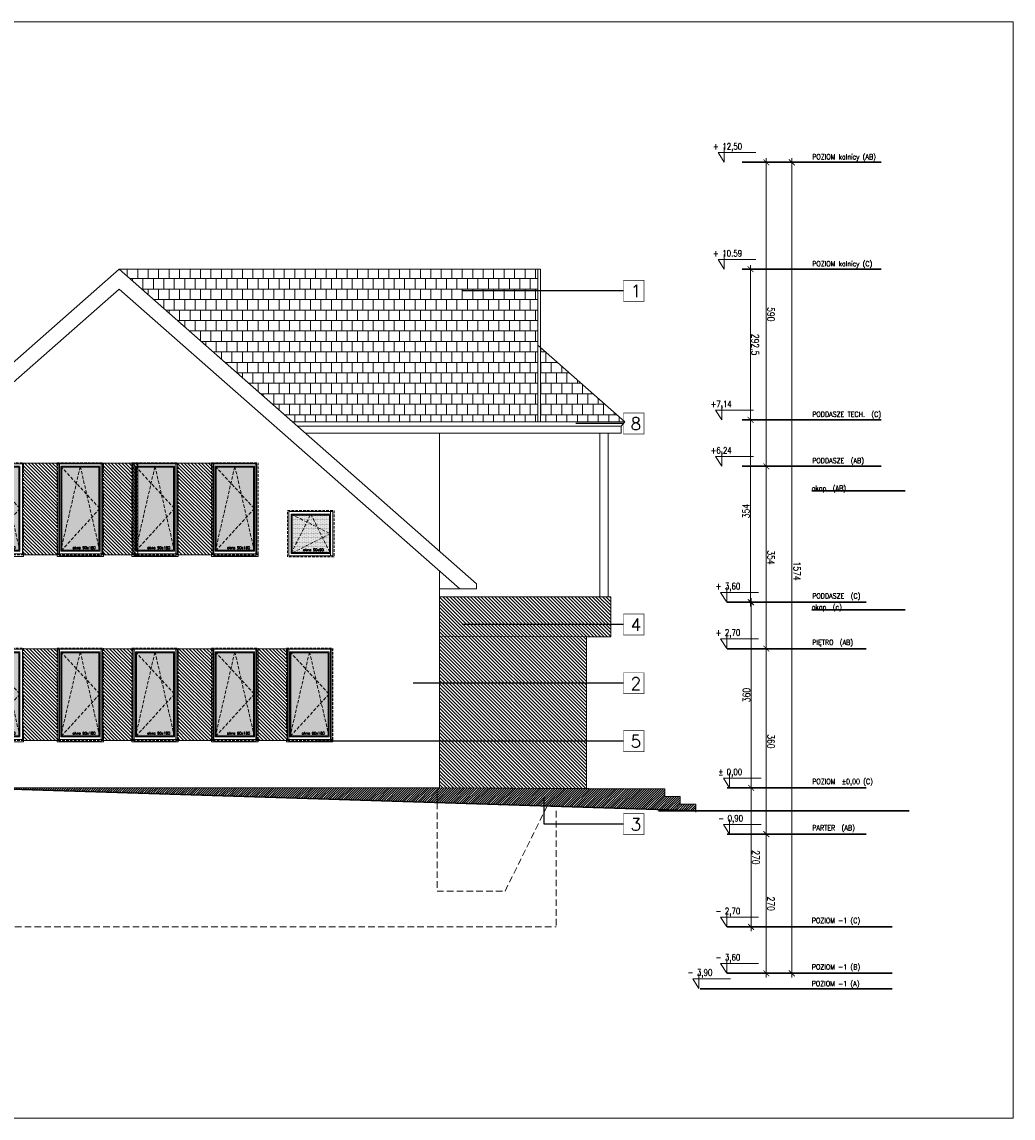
# Model space of a CAD drawing. Header units: millimetres. Extents: x 23192 to 177760, y -399809 to -79279.
# Tile 28 of 70: x 51368 to 53292, y -238865 to -236738. Entities that reach past the tile are written whole.
import ezdxf

# ---------------------------------------------------------------- set-up
doc = ezdxf.new("R2010")
doc.units = ezdxf.units.MM
for name, pattern in [('CACHE', [9.525, 6.35, -3.175]), ('CARKOVANA', [7.5, 5, -2.5]), ('HIDDEN', [9.525, 6.35, -3.175])]:
    doc.linetypes.add(name, pattern=pattern)
doc.layers.get('0').update_dxf_attribs({"lineweight": 0})
for name, color, linetype, lineweight in [('! opisy okien elewacja', 7, 'Continuous', 0), ('!! 0_ Istn-okna', 6, 'Continuous', 13), ('!! 0_ Istn-sciany', 3, 'Continuous', 30), ('!! 0_ WIDOK ELEWACJA', 4, 'Continuous', 0), ('!! 0_Istn-cienka', 4, 'Continuous', 9), ('!! 0_Istn-drzwi', 1, 'Continuous', 13), ('!! 1_Hatch dach', 252, 'Continuous', 5), ('!! 2_NOWE OKNA WIDOk - remont', 140, 'Continuous', 5), ('!! 2_TYNK OBRYS', 252, 'Continuous', 13), ('0-rzedne-blok', 62, 'Continuous', 13)]:
    doc.layers.add(name, color=color, linetype=linetype, lineweight=lineweight)
doc.layers.add('!! 1_ELEWACJA KOLOR', color=7, linetype='Continuous', lineweight=13, true_color=0x6888bb)
doc.layers.add('!! 2_ELEWACJA COKÓŁ', color=9, linetype='Continuous', lineweight=13, true_color=0x808080)
doc.layers.add('!!_1  OPISY ELEWACJE', color=250, linetype='Continuous')
doc.layers.add('ND', color=240, linetype='Continuous', lineweight=0, plot=False)
doc.styles.add('DEUTSCH', font='SIMPLEX8')
doc.styles.add('SIMPLEX', font='simplex.shx', dxfattribs={"width": 0.77})
doc.styles.add('TXT', font='simplex.shx')
doc.dimstyles.new('OL PB 100', dxfattribs={"dimscale": 4, "dimtxt": 3.5, "dimasz": 0.2, "dimexe": 10, "dimexo": 10, "dimgap": 0.5, "dimtad": 1, "dimdec": 1, "dimrnd": 0.5, "dimzin": 9, "dimdsep": 46, "dimtxsty": 'SIMPLEX', "dimblk": 'thick_MSz', "dimcen": 0.05, "dimdle": 8, "dimse1": 1, "dimse2": 1, "dimclrd": 256, "dimclre": 256, "dimclrt": 3, "dimadec": 1, "dimazin": 2, "dimtfac": 1, "dimtdec": 1, "dimtix": 1, "dimtofl": 0, "dimtmove": 2, "dimatfit": 3, "dimldrblk": 'thick_MSz', "dimfxl": 10, "dimfxlon": 1, "dimtolj": 1, "dimlwd": -1, "dimlwe": -1, "dimarcsym": 0})

# ---------------------------------------------------------------- blocks, each defined once
blk = doc.blocks.new('thick_MSz')
for p, q in [((-10, 0), (10, 0)), ((0, 15), (0, -15))]:
    blk.add_line(p, q)
at = {"const_width": 2, "elevation": 2}
blk.add_lwpolyline([(-7.1, -7.1), (7.1, 7.1)], dxfattribs=at)
blk = doc.blocks.new('*D3823')
at = {"layer": 'DEFPOINTS', "color": 0, "ltscale": 100, "transparency": 16777216}
for p in [(15576.3, 8739.9), (15576.3, 8648.5), (15846.3, 8648.5)]:
    blk.add_point(p, dxfattribs=at)
at = {"layer": 'ND', "ltscale": 100, "transparency": 16777216}
blk.add_line((15845.5, 8739.9), (15577.1, 8739.9), dxfattribs=at)
at = {"layer": 'ND', "ltscale": 100, "transparency": 16777216, "xscale": 0.8, "yscale": 0.8, "zscale": 0.8}
for p, rotation in [((15576.3, 8739.9), 180.0000000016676), ((15846.3, 8739.9), 1.667546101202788e-09)]:
    blk.add_blockref('thick_MSz', p, dxfattribs=dict(at, rotation=rotation))
at = {"layer": 'ND', "color": 3, "ltscale": 100, "transparency": 16777216, "insert": (15711.3, 8748.9), "char_height": 14, "attachment_point": 5, "rotation": 0, "style": 'SIMPLEX'}
blk.add_mtext('\\A1;270', dxfattribs=at)
blk = doc.blocks.new('D_kota')
for p, q in [((8.7, 0), (8.7, 23)), ((-0.8, 15), (8.7, 15)), ((8.7, 0), (-0.8, 15))]:
    blk.add_line(p, q)
blk.add_lwpolyline([(-0.8, 15), (57.9, 15)])
at = {"style": 'DEUTSCH', "width": 0.8}
blk.add_attdef('POZ.ARCH', (7.3, 19.7), '', height=10, dxfattribs=at)
blk = doc.blocks.new('*D3824')
at = {"layer": 'DEFPOINTS', "color": 0, "ltscale": 100, "transparency": 16777216}
for p in [(15846.3, 8789.5), (14272.3, 8752.2), (15846.3, 8606.6)]:
    blk.add_point(p, dxfattribs=at)
at = {"layer": 'ND', "ltscale": 100, "transparency": 16777216}
blk.add_line((14273.1, 8789.5), (15845.5, 8789.5), dxfattribs=at)
at = {"layer": 'ND', "ltscale": 100, "transparency": 16777216, "xscale": 0.8, "yscale": 0.8, "zscale": 0.8}
for p, rotation in [((14272.3, 8789.5), 180.0000000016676), ((15846.3, 8789.5), 1.667517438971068e-09)]:
    blk.add_blockref('thick_MSz', p, dxfattribs=dict(at, rotation=rotation))
at = {"layer": 'ND', "color": 3, "ltscale": 100, "transparency": 16777216, "insert": (15065.7, 8799.5), "char_height": 14, "attachment_point": 5, "rotation": 0, "style": 'SIMPLEX'}
blk.add_mtext('\\A1;1574', dxfattribs=at)
blk = doc.blocks.new('*D3825')
at = {"layer": 'DEFPOINTS', "color": 0, "ltscale": 100, "transparency": 16777216}
for p in [(15216.3, 8739.9), (15216.3, 8648.5), (15576.3, 8648.5)]:
    blk.add_point(p, dxfattribs=at)
at = {"layer": 'ND', "ltscale": 100, "transparency": 16777216}
blk.add_line((15575.5, 8739.9), (15217.1, 8739.9), dxfattribs=at)
at = {"layer": 'ND', "ltscale": 100, "transparency": 16777216, "xscale": 0.8, "yscale": 0.8, "zscale": 0.8}
for p, rotation in [((15216.3, 8739.9), 180.0000000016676), ((15576.3, 8739.9), 1.667546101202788e-09)]:
    blk.add_blockref('thick_MSz', p, dxfattribs=dict(at, rotation=rotation))
at = {"layer": 'ND', "color": 3, "ltscale": 100, "transparency": 16777216, "insert": (15396.3, 8748.9), "char_height": 14, "attachment_point": 5, "rotation": 0, "style": 'SIMPLEX'}
blk.add_mtext('\\A1;360', dxfattribs=at)
blk = doc.blocks.new('*D3826')
at = {"layer": 'DEFPOINTS', "color": 0, "ltscale": 100, "transparency": 16777216}
for p in [(14862.3, 8739.9), (14862.3, 8648.6), (15216.3, 8648.5)]:
    blk.add_point(p, dxfattribs=at)
at = {"layer": 'ND', "ltscale": 100, "transparency": 16777216}
blk.add_line((15215.5, 8739.9), (14863.1, 8739.9), dxfattribs=at)
at = {"layer": 'ND', "ltscale": 100, "transparency": 16777216, "xscale": 0.8, "yscale": 0.8, "zscale": 0.8}
for p, rotation in [((14862.3, 8739.9), 180.0000000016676), ((15216.3, 8739.9), 1.667546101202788e-09)]:
    blk.add_blockref('thick_MSz', p, dxfattribs=dict(at, rotation=rotation))
at = {"layer": 'ND', "color": 3, "ltscale": 100, "transparency": 16777216, "insert": (15039.3, 8748.9), "char_height": 14, "attachment_point": 5, "rotation": 0, "style": 'SIMPLEX'}
blk.add_mtext('\\A1;354', dxfattribs=at)
blk = doc.blocks.new('*D3827')
at = {"layer": 'DEFPOINTS', "color": 0, "ltscale": 100, "transparency": 16777216}
for p in [(14272.3, 8739.9), (14272.3, 8693), (14862.3, 8648.6)]:
    blk.add_point(p, dxfattribs=at)
at = {"layer": 'ND', "ltscale": 100, "transparency": 16777216}
blk.add_line((14861.5, 8739.9), (14273.1, 8739.9), dxfattribs=at)
at = {"layer": 'ND', "ltscale": 100, "transparency": 16777216, "xscale": 0.8, "yscale": 0.8, "zscale": 0.8}
for p, rotation in [((14272.3, 8739.9), 180.0000000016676), ((14862.3, 8739.9), 1.667546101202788e-09)]:
    blk.add_blockref('thick_MSz', p, dxfattribs=dict(at, rotation=rotation))
at = {"layer": 'ND', "color": 3, "ltscale": 100, "transparency": 16777216, "insert": (14567.3, 8748.9), "char_height": 14, "attachment_point": 5, "rotation": 0, "style": 'SIMPLEX'}
blk.add_mtext('\\A1;590', dxfattribs=at)
blk = doc.blocks.new('*D3828')
at = {"layer": 'DEFPOINTS', "color": 0, "ltscale": 100, "transparency": 16777216}
for p in [(15486.3, 8710.4), (15486.3, 8648.5), (15756.3, 8648.5)]:
    blk.add_point(p, dxfattribs=at)
at = {"layer": 'ND', "ltscale": 100, "transparency": 16777216}
blk.add_line((15755.5, 8710.4), (15487.1, 8710.4), dxfattribs=at)
at = {"layer": 'ND', "ltscale": 100, "transparency": 16777216, "xscale": 0.8, "yscale": 0.8, "zscale": 0.8}
for p, rotation in [((15486.3, 8710.4), 180.0000000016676), ((15756.3, 8710.4), 1.667546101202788e-09)]:
    blk.add_blockref('thick_MSz', p, dxfattribs=dict(at, rotation=rotation))
at = {"layer": 'ND', "color": 3, "ltscale": 100, "transparency": 16777216, "insert": (15621.3, 8719.4), "char_height": 14, "attachment_point": 5, "rotation": 0, "style": 'SIMPLEX'}
blk.add_mtext('\\A1;270', dxfattribs=at)
blk = doc.blocks.new('*D3829')
at = {"layer": 'DEFPOINTS', "color": 0, "ltscale": 100, "transparency": 16777216}
for p in [(15126.3, 8710.4), (15126.3, 8648.5), (15486.3, 8648.5)]:
    blk.add_point(p, dxfattribs=at)
at = {"layer": 'ND', "ltscale": 100, "transparency": 16777216}
blk.add_line((15485.5, 8710.4), (15127.1, 8710.4), dxfattribs=at)
at = {"layer": 'ND', "ltscale": 100, "transparency": 16777216, "xscale": 0.8, "yscale": 0.8, "zscale": 0.8, "rotation": 180}
blk.add_blockref('thick_MSz', (15126.3, 8710.4), dxfattribs=at)
at = {"layer": 'ND', "ltscale": 100, "transparency": 16777216, "xscale": 0.8, "yscale": 0.8, "zscale": 0.8}
blk.add_blockref('thick_MSz', (15486.3, 8710.4), dxfattribs=at)
at = {"layer": 'ND', "color": 3, "ltscale": 100, "transparency": 16777216, "insert": (15306.3, 8701.4), "char_height": 14, "attachment_point": 5, "rotation": 180, "style": 'SIMPLEX'}
blk.add_mtext('\\A1;360', dxfattribs=at)
blk = doc.blocks.new('*D3821')
at = {"layer": 'DEFPOINTS', "color": 0, "ltscale": 100, "transparency": 16777216}
for p in [(14772.3, 8709.4), (14772.3, 8648.5), (15126.3, 8648.5)]:
    blk.add_point(p, dxfattribs=at)
at = {"layer": 'ND', "ltscale": 100, "transparency": 16777216}
blk.add_line((15125.5, 8709.4), (14773.1, 8709.4), dxfattribs=at)
at = {"layer": 'ND', "ltscale": 100, "transparency": 16777216, "xscale": 0.8, "yscale": 0.8, "zscale": 0.8, "rotation": 180}
blk.add_blockref('thick_MSz', (14772.3, 8709.4), dxfattribs=at)
at = {"layer": 'ND', "ltscale": 100, "transparency": 16777216, "xscale": 0.8, "yscale": 0.8, "zscale": 0.8}
blk.add_blockref('thick_MSz', (15126.3, 8709.4), dxfattribs=at)
at = {"layer": 'ND', "color": 3, "ltscale": 100, "transparency": 16777216, "insert": (14949.3, 8700.4), "char_height": 14, "attachment_point": 5, "rotation": 180, "style": 'SIMPLEX'}
blk.add_mtext('\\A1;354', dxfattribs=at)
blk = doc.blocks.new('*D3822')
at = {"layer": 'DEFPOINTS', "color": 0, "ltscale": 100, "transparency": 16777216}
for p in [(14479.8, 8709.4), (14479.8, 8593.5), (14772.3, 8593.5)]:
    blk.add_point(p, dxfattribs=at)
at = {"layer": 'ND', "ltscale": 100, "transparency": 16777216}
blk.add_line((14771.5, 8709.4), (14480.6, 8709.4), dxfattribs=at)
at = {"layer": 'ND', "ltscale": 100, "transparency": 16777216, "xscale": 0.8, "yscale": 0.8, "zscale": 0.8, "rotation": 180}
blk.add_blockref('thick_MSz', (14479.8, 8709.4), dxfattribs=at)
at = {"layer": 'ND', "ltscale": 100, "transparency": 16777216, "xscale": 0.8, "yscale": 0.8, "zscale": 0.8}
blk.add_blockref('thick_MSz', (14772.3, 8709.4), dxfattribs=at)
at = {"layer": 'ND', "color": 3, "ltscale": 100, "transparency": 16777216, "insert": (14626.1, 8718.4), "char_height": 14, "attachment_point": 5, "style": 'SIMPLEX'}
blk.add_mtext('\\A1;292.5', dxfattribs=at)
blk = doc.blocks.new('okno 90x180')
at = {"layer": '!! 1_Hatch dach', "true_color": 0x575757}
h = blk.add_hatch(dxfattribs=at)
h.set_pattern_fill('DOTS', color=251)
h.set_pattern_definition([(0, (-9632.3096, -11392.1331), (0.79375, 1.5875), [0, -1.5875])])
h.paths.add_polyline_path([(9, -10), (81, -10), (81, -171), (9, -171)])
at = {"layer": '!! 0_ Istn-okna', "linetype": 'CARKOVANA', "lineweight": 5}
blk.add_lwpolyline([(0, -1), (90, -1), (90, -180), (0, -180)], close=True, dxfattribs=at)
at = {"layer": '!! 0_ Istn-okna'}
for points in [[(2, -3), (88, -3), (88, -178), (2, -178)], [(7, -8), (83, -8), (83, -173), (7, -173)], [(9, -10), (81, -10), (81, -171), (9, -171)], [(0, -178), (90, -178), (90, -183), (0, -183)]]:
    blk.add_lwpolyline(points, close=True, dxfattribs=at)
at = {"layer": '!! 1_Hatch dach', "color": 251, "linetype": 'CACHE', "true_color": 0x575757}
for points in [[(7, -173), (45, -8), (83, -173)], [(7, -8), (83, -90), (7, -173)]]:
    blk.add_lwpolyline(points, dxfattribs=at)
at = {"insert": (30.1, -163.6), "char_height": 5, "attachment_point": 1, "style": 'TXT'}
blk.add_mtext_dynamic_manual_height_columns('okno 90x180', width=52.63, gutter_width=75, heights=[0], dxfattribs=at)
blk = doc.blocks.new('okno 90x90')
at = {"layer": '!! 1_Hatch dach', "true_color": 0x575757}
h = blk.add_hatch(dxfattribs=at)
h.set_pattern_fill('DOTS', color=251)
h.set_pattern_definition([(0, (-9634.3096, -11214.1331), (0.79375, 1.5875), [0, -1.5875])])
h.paths.add_polyline_path([(7, 79), (79, 79), (79, 7), (7, 7)])
at = {"layer": '!! 0_ Istn-okna', "linetype": 'CARKOVANA', "lineweight": 5}
blk.add_lwpolyline([(-2, 88), (88, 88), (88, -2), (-2, -2)], close=True, dxfattribs=at)
at = {"layer": '!! 0_ Istn-okna'}
for points in [[(0, 86), (86, 86), (86, 0), (0, 0)], [(5, 81), (81, 81), (81, 5), (5, 5)], [(7, 79), (79, 79), (79, 7), (7, 7)]]:
    blk.add_lwpolyline(points, close=True, dxfattribs=at)
at = {"layer": '!! 1_Hatch dach', "color": 251, "linetype": 'CACHE', "true_color": 0x575757}
for points in [[(5, 5), (43, 81), (81, 5)], [(5, 81), (81, 43), (5, 5)]]:
    blk.add_lwpolyline(points, dxfattribs=at)
at = {"insert": (28.1, 14.4), "char_height": 5, "attachment_point": 1, "style": 'TXT'}
blk.add_mtext_dynamic_manual_height_columns('okno 90x90', width=52.63, gutter_width=75, heights=[0], dxfattribs=at)
blk = doc.blocks.new('POZIOMY BLOK')
for p, q in [((14909.91, 9009.49), (14909.91, 8828.06)), ((15140.67, 9009.49), (15140.67, 8828.06)), ((15756.32, 8984.49), (15756.32, 8664.25)), ((15846.32, 8984.49), (15846.32, 8664.25)), ((15876.32, 8984.49), (15876.32, 8664.25)), ((14272.32, 8962.8), (14272.32, 8693.05)), ((14479.8, 8962.8), (14479.8, 8693.05)), ((14772.32, 8962.8), (14772.32, 8693.05)), ((14862.32, 8962.8), (14862.32, 8693.05)), ((15126.32, 8934), (15126.32, 8664.25)), ((15216.32, 8934), (15216.32, 8664.25)), ((15486.32, 8934), (15486.32, 8664.25)), ((15576.32, 8934), (15576.32, 8664.25)), ((15876.32, 8682.25), (15876.32, 8611.49))]:
    blk.add_line(p, q)
at = {"layer": '0-rzedne-blok'}
ref = blk.add_blockref('D_kota', (15125.85, 8652.26), dxfattribs=dict(at, xscale=1.250000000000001, yscale=1.250000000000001, zscale=1.250000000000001, rotation=89.99999992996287))
ref.add_attrib('POZ.ARCH', '+ 3,60', (15101.27, 8641.44), dxfattribs={"layer": '0', "height": 12.5, "rotation": 90, "style": 'DEUTSCH', "width": 0.8})
ref = blk.add_blockref('D_kota', (15215.85, 8652.26), dxfattribs=dict(at, xscale=1.250000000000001, yscale=1.250000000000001, zscale=1.250000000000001, rotation=89.99999992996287))
ref.add_attrib('POZ.ARCH', '+ 2,70', (15191.27, 8641.44), dxfattribs={"layer": '0', "height": 12.5, "rotation": 90, "style": 'DEUTSCH', "width": 0.8})
ref = blk.add_blockref('D_kota', (15486.32, 8657.67), dxfattribs=dict(at, xscale=1.250000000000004, yscale=1.250000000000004, zscale=1.250000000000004, rotation=90))
ref.add_attrib('POZ.ARCH', '%%p 0,00  ', (15461.74, 8646.85), dxfattribs={"layer": '0', "height": 12.5, "rotation": 90, "style": 'DEUTSCH', "width": 0.8})
ref = blk.add_blockref('D_kota', (15576.32, 8657.67), dxfattribs=dict(at, xscale=1.250000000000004, yscale=1.250000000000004, zscale=1.250000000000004, rotation=90))
ref.add_attrib('POZ.ARCH', '- 0,90  ', (15551.74, 8646.85), dxfattribs={"layer": '0', "height": 12.5, "rotation": 90, "style": 'DEUTSCH', "width": 0.8})
ref = blk.add_blockref('D_kota', (15756.32, 8652.26), dxfattribs=dict(at, xscale=1.250000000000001, yscale=1.250000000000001, zscale=1.250000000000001, rotation=89.99999992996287))
ref.add_attrib('POZ.ARCH', '- 2,70', (15731.74, 8641.44), dxfattribs={"layer": '0', "height": 12.5, "rotation": 90, "style": 'DEUTSCH', "width": 0.8})
ref = blk.add_blockref('D_kota', (15846.32, 8652.26), dxfattribs=dict(at, xscale=1.250000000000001, yscale=1.250000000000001, zscale=1.250000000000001, rotation=89.99999992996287))
ref.add_attrib('POZ.ARCH', '- 3,60', (15821.74, 8641.44), dxfattribs={"layer": '0', "height": 12.5, "rotation": 90, "style": 'DEUTSCH', "width": 0.8})
ref = blk.add_blockref('D_kota', (14272.32, 8647.32), dxfattribs=dict(at, xscale=1.250000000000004, yscale=1.250000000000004, zscale=1.250000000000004, rotation=90))
ref.add_attrib('POZ.ARCH', '+ 12,50', (14247.74, 8636.49), dxfattribs={"layer": '0', "height": 12.5, "rotation": 90, "style": 'DEUTSCH', "width": 0.8})
ref = blk.add_blockref('D_kota', (14479.8, 8647.32), dxfattribs=dict(at, xscale=1.250000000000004, yscale=1.250000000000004, zscale=1.250000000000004, rotation=90))
ref.add_attrib('POZ.ARCH', '+ 10.59', (14455.22, 8636.49), dxfattribs={"layer": '0', "height": 12.5, "rotation": 90, "style": 'DEUTSCH', "width": 0.8})
ref = blk.add_blockref('D_kota', (14772.32, 8642.51), dxfattribs=dict(at, xscale=1.250000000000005, yscale=1.250000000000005, zscale=1.250000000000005, rotation=90))
ref.add_attrib('POZ.ARCH', '+7,14', (14747.74, 8631.68), dxfattribs={"layer": '0', "height": 12.5, "rotation": 90, "style": 'DEUTSCH', "width": 0.8})
ref = blk.add_blockref('D_kota', (14862.32, 8642.51), dxfattribs=dict(at, xscale=1.250000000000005, yscale=1.250000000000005, zscale=1.250000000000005, rotation=90))
ref.add_attrib('POZ.ARCH', '+6,24', (14837.74, 8631.68), dxfattribs={"layer": '0', "height": 12.5, "rotation": 90, "style": 'DEUTSCH', "width": 0.8})
ref = blk.add_blockref('D_kota', (15875.5, 8597.99), dxfattribs=dict(at, xscale=1.250000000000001, yscale=1.250000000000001, zscale=1.250000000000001, rotation=89.99999992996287))
ref.add_attrib('POZ.ARCH', '- 3,90', (15850.92, 8587.16), dxfattribs={"layer": '0', "height": 12.5, "rotation": 90, "style": 'DEUTSCH', "width": 0.8})
at = {"style": 'SIMPLEX', "width": 0.77}
for s, p in [('POZIOM kalnicy (AB)', (14266.63, 8829.03, -0.04)), ('POZIOM kalnicy (C)', (14474.11, 8829.03, -0.04)), ('PODDASZE TECH.  (C)', (14766.35, 8829.03, -0.04)), ('POZIOM  %%P0,00 (C)', (15478.99, 8829.03, -0.04)), ('PODDASZE  (AB)', (14856.35, 8829.03, -0.04)), ('PODDASZE  (C)', (15118.99, 8829.03, -0.04)), ('PIĘTRO  (AB)', (15208.99, 8829.03, -0.04)), ('POZIOM -1 (C)', (15748.99, 8828.23, -0.04)), ('POZIOM -1 (B)', (15838.99, 8828.23, -0.04)), ('POZIOM -1 (A)', (15871.38, 8827.97, -0.04)), ('okap  (AB)', (14909.91, 8828.06)), ('PARTER  (AB)', (15568.99, 8829.03, -0.04)), ('okap  (c)', (15140.67, 8828.06))]:
    blk.add_text(s, height=10, rotation=90, dxfattribs=at).set_placement(p)
at = {"layer": 'ND', "ltscale": 100}
dim = blk.add_linear_dim(base=(15846.32, 8789.48), p1=(14272.32, 8752.23), p2=(15846.32, 8606.6), angle=180, dimstyle='OL PB 100', dxfattribs=at)
dim.commit()
dim.dimension.update_dxf_attribs({"geometry": '*D3824', "text_midpoint": (15065.71, 8799.48), "dimtype": 160})
for base, p1, p2, picture, middle in [((14272.32, 8739.89), (14862.32, 8648.65), (14272.32, 8693.05), '*D3827', (14567.32, 8748.89)), ((14862.32, 8739.89), (15216.32, 8648.52), (14862.32, 8648.65), '*D3826', (15039.32, 8748.89)), ((15216.32, 8739.89), (15576.32, 8648.52), (15216.32, 8648.52), '*D3825', (15396.32, 8748.89)), ((15576.32, 8739.89), (15846.32, 8648.52), (15576.32, 8648.52), '*D3823', (15711.32, 8748.89)), ((15486.32, 8710.39), (15756.32, 8648.52), (15486.32, 8648.52), '*D3828', (15621.32, 8719.39)), ((14772.32, 8709.43), (15126.32, 8648.52), (14772.32, 8648.52), '*D3821', (14949.32, 8700.43)), ((15126.32, 8710.39), (15486.32, 8648.52), (15126.32, 8648.52), '*D3829', (15306.32, 8701.39))]:
    dim = blk.add_linear_dim(base=base, p1=p1, p2=p2, angle=180, dimstyle='OL PB 100', dxfattribs=at)
    dim.commit()
    dim.dimension.update_dxf_attribs({"geometry": picture, "text_midpoint": middle})
dim = blk.add_linear_dim(base=(14479.8, 8709.43), p1=(14772.32, 8593.49), p2=(14479.8, 8593.49), dimstyle='OL PB 100', dxfattribs=at)
dim.commit()
dim.dimension.update_dxf_attribs({"geometry": '*D3822', "text_midpoint": (14626.06, 8718.43)})

msp = doc.modelspace()

# ---------------------------------------------------------------- hatches: boundary and pattern name
at = {"layer": '!! 1_ELEWACJA KOLOR', "true_color": 0xa78758}
h = msp.add_hatch(dxfattribs=at)
h.set_pattern_fill('ANSI31', color=45, scale=1.5, angle=-90)
h.paths.add_polyline_path([(51369.05389, -237594.26576), (51438.05389, -237594.26576), (51438.05389, -237772.26576), (51369.05389, -237772.26576)])
h = msp.add_hatch(dxfattribs=at)
h.set_pattern_fill('ANSI31', color=45, scale=1.5, angle=-90)
h.paths.add_polyline_path([(51524.05389, -237594.26576), (51593.05389, -237594.26576), (51593.05389, -237772.26576), (51524.05389, -237772.26576)])
h = msp.add_hatch(dxfattribs=at)
h.set_pattern_fill('ANSI31', color=45, scale=1.5, angle=-90)
h.paths.add_polyline_path([(51669.05389, -237594.26576), (51738.05389, -237594.26576), (51738.05389, -237772.26576), (51669.05389, -237772.26576)])
h = msp.add_hatch(dxfattribs=at)
h.set_pattern_fill('ANSI31', color=45, scale=1.5, angle=-90)
h.paths.add_polyline_path([(52178.55389, -237853.76328), (52510.59934, -237853.76328), (52510.59934, -237931.26328), (52463.55389, -237931.07312), (52463.55389, -238226.26576), (52178.55389, -238224.26576)])
h = msp.add_hatch(dxfattribs=at)
h.set_pattern_fill('ANSI31', color=45, scale=1.5, angle=-90)
h.paths.add_polyline_path([(51369.05389, -237954.26576), (51438.05389, -237954.26576), (51438.05389, -238132.26576), (51369.05389, -238132.26576)])
h = msp.add_hatch(dxfattribs=at)
h.set_pattern_fill('ANSI31', color=45, scale=1.5, angle=-90)
h.paths.add_polyline_path([(51524.05389, -237954.26576), (51583.05389, -237954.26576), (51583.05389, -238132.26576), (51524.05389, -238132.26576)])
h = msp.add_hatch(dxfattribs=at)
h.set_pattern_fill('ANSI31', color=45, scale=1.5, angle=-90)
h.paths.add_polyline_path([(51669.05389, -237954.26576), (51738.05389, -237954.26576), (51738.05389, -238132.26576), (51669.05389, -238132.26576)])
h = msp.add_hatch(dxfattribs=at)
h.set_pattern_fill('ANSI31', color=45, scale=1.5, angle=-90)
h.paths.add_polyline_path([(51824.05389, -237954.26576), (51883.05389, -237954.26576), (51883.05389, -238132.26576), (51824.05389, -238132.26576)])
at = {"layer": '!! 1_Hatch dach', "true_color": 0x990000}
h = msp.add_hatch(dxfattribs=at)
h.set_pattern_fill('AR-B88', color=14, scale=0.1, angle=180)
h.paths.add_polyline_path([(51892.96278, -237514.00543), (52369.01756, -237514.00543), (52369.01756, -237217.7456), (51556.30389, -237217.7456)])
h = msp.add_hatch(dxfattribs=at)
h.set_pattern_fill('AR-B88', color=14, scale=0.1, angle=180)
h.paths.add_polyline_path([(52374.01756, -237514.00543), (52374.01756, -237369.82328), (52537.86092, -237514.00543)])
at = {"layer": '!! 2_ELEWACJA COKÓŁ', "true_color": 0x2b2b2c}
h = msp.add_hatch(dxfattribs=at)
h.set_pattern_fill('ANSI31', color=250)
h.set_pattern_definition([(45, (-1039.1575, -35668.7665), (-2.24506403, 2.24506403), [])])
h.paths.add_polyline_path([(52173.55389, -238224.26576), (51271.55389, -238224.26576), (51271.55389, -238224.51186), (52173.55389, -238253.12418)])
h = msp.add_hatch(dxfattribs=at)
h.set_pattern_fill('ANSI31', color=250)
h.paths.add_polyline_path([(52173.55389, -238253.12418), (52173.55389, -238224.26576), (52615.55389, -238226.26576), (52615.55389, -238241.26576), (52645.55389, -238241.26576), (52645.55389, -238256.26576), (52675.55389, -238256.26576), (52675.14883, -238269.03526)])

# ---------------------------------------------------------------- linework, layer by layer
at = {"layer": '! opisy okien elewacja'}
for points in [[(47641.40114, -236737.82104), (53291.56291, -236737.82104), (53291.56291, -238865.24478), (47641.40114, -238865.24478)], [(51892.96278, -237514.00543), (52369.01756, -237514.00543), (52369.01756, -237217.7456), (51556.30389, -237217.7456)], [(52374.01756, -237514.00543), (52374.01756, -237369.82328), (52537.86092, -237514.00543)]]:
    msp.add_lwpolyline(points, close=True, dxfattribs=at)
at = {"layer": '!! 0_ Istn-sciany'}
for points in [[(52510.59934, -237911.26307), (52510.68953, -237911.26348)], [(52510.59934, -237919.26318), (52510.64785, -237919.26338)], [(52682.41514, -238269.26576), (51263.79536, -238224.26576)], [(53089.85042, -238269.26576), (52603.33167, -238269.26576)]]:
    msp.add_lwpolyline(points, dxfattribs=at)
at = {"layer": '!! 0_ WIDOK ELEWACJA'}
for points in [[(50971.55389, -237732.3256), (51556.30389, -237217.7456)], [(52250.2347, -237828.40471), (51556.30389, -237217.7456)], [(52374.01756, -237217.7456), (51556.30389, -237217.7456)], [(52369.01756, -237514.00543), (52369.01756, -237217.7456)], [(52374.01756, -237514.00543), (52374.01756, -237217.7456)], [(50971.55389, -237770.95552), (51556.30389, -237256.37552)], [(52217.7007, -237838.40471), (51556.30389, -237256.37552)], [(52537.86092, -237514.00543), (52369.01756, -237365.42328)], [(51892.96278, -237514.00543), (52537.86092, -237514.00543)], [(51902.3467, -237522.26328), (52530.59401, -237522.26328)], [(52530.59401, -237522.26328), (52537.86092, -237514.00543)], [(52530.59401, -237522.26328), (52530.59401, -237536.26328)], [(51918.25579, -237536.26328), (52530.59401, -237536.26328)], [(52178.55389, -237765.3256), (52178.55389, -237536.26328)], [(52489.59934, -237853.76328), (52489.59934, -237536.26328)], [(52505.59934, -237853.76328), (52505.59934, -237536.26328)], [(52178.55389, -237803.95552), (52178.55389, -238224.26576)], [(52250.2347, -237828.40471), (52250.2347, -237838.40471), (52178.55389, -237838.40471)], [(52182.59934, -237853.76328), (52510.59934, -237853.76328)], [(52291.8208, -237865.00048), (52290.98588, -237864.26576)], [(52510.59934, -237931.26328), (52510.59934, -237853.76328), (52498.59934, -237853.76328)], [(52182.59934, -237929.93754), (52510.59934, -237931.26328)], [(52463.55389, -237931.07312), (52463.55389, -238226.26576)], [(52178.55389, -238224.26576), (51265.28954, -238224.26576)], [(52173.55389, -238224.26576), (52173.55389, -238253.12418)], [(52675.55389, -238271.26576), (52675.55389, -238256.26576), (52645.55389, -238256.26576), (52645.55389, -238241.26576), (52615.55389, -238241.26576), (52615.55389, -238226.26576), (52463.55389, -238226.26576)]]:
    msp.add_lwpolyline(points, dxfattribs=at)
for points in [[(51440.55389, -237594.26576), (51521.55389, -237594.26576), (51521.55389, -237774.26576), (51440.55389, -237774.26576)], [(51585.55389, -237594.26576), (51666.55389, -237594.26576), (51666.55389, -237774.26576), (51585.55389, -237774.26576)], [(51740.55389, -237594.26576), (51821.55389, -237594.26576), (51821.55389, -237774.26576), (51740.55389, -237774.26576)], [(51885.55389, -237688.26576), (51966.55389, -237688.26576), (51966.55389, -237774.26576), (51885.55389, -237774.26576)], [(51440.55389, -237954.26576), (51521.55389, -237954.26576), (51521.55389, -238134.26576), (51440.55389, -238134.26576)], [(51585.55389, -237954.26576), (51666.55389, -237954.26576), (51666.55389, -238134.26576), (51585.55389, -238134.26576)], [(51740.55389, -237954.26576), (51821.55389, -237954.26576), (51821.55389, -238134.26576), (51740.55389, -238134.26576)], [(51885.55389, -237954.26576), (51966.55389, -237954.26576), (51966.55389, -238134.26576), (51885.55389, -238134.26576)]]:
    msp.add_lwpolyline(points, close=True, dxfattribs=at)
at = {"layer": '!! 0_Istn-cienka', "linetype": 'HIDDEN', "ltscale": 2}
for points in [[(52173.55389, -238253.12418), (52173.55389, -238424.60298), (52305.58564, -238424.60298), (52386.95353, -238259.89343)], [(52404.55389, -238269.26576), (52404.55389, -238494.26576)], [(50344.55389, -238494.26576), (52404.55389, -238494.26576)]]:
    msp.add_lwpolyline(points, dxfattribs=at)
at = {"layer": '!! 0_Istn-drzwi'}
msp.add_lwpolyline([(52173.55389, -238253.12418), (52173.55389, -238224.26576), (52615.55389, -238226.26576), (52615.55389, -238241.26576), (52645.55389, -238241.26576), (52645.55389, -238256.26576), (52675.55389, -238256.26576), (52675.14883, -238269.03526)], close=True, dxfattribs=at)
at = {"layer": '!! 2_TYNK OBRYS'}
for points in [[(51369.05389, -237594.26576), (51438.05389, -237594.26576), (51438.05389, -237772.26576), (51369.05389, -237772.26576)], [(51524.05389, -237594.26576), (51593.05389, -237594.26576), (51593.05389, -237772.26576), (51524.05389, -237772.26576)], [(51669.05389, -237594.26576), (51738.05389, -237594.26576), (51738.05389, -237772.26576), (51669.05389, -237772.26576)], [(52178.55389, -237853.76328), (52510.59934, -237853.76328), (52510.59934, -237931.26328), (52463.55389, -237931.07312), (52463.55389, -238226.26576), (52178.55389, -238224.26576)], [(51369.05389, -237954.26576), (51438.05389, -237954.26576), (51438.05389, -238132.26576), (51369.05389, -238132.26576)], [(51524.05389, -237954.26576), (51583.05389, -237954.26576), (51583.05389, -238132.26576), (51524.05389, -238132.26576)], [(51669.05389, -237954.26576), (51738.05389, -237954.26576), (51738.05389, -238132.26576), (51669.05389, -238132.26576)], [(51824.05389, -237954.26576), (51883.05389, -237954.26576), (51883.05389, -238132.26576), (51824.05389, -238132.26576)]]:
    msp.add_lwpolyline(points, close=True, dxfattribs=at)
at = {"layer": '!!_1  OPISY ELEWACJE', "const_width": 1.2}
for points in [[(52535.42435, -237280.08394), (52535.42435, -237239.53916), (52575.13869, -237239.53916), (52575.13869, -237280.08394)], [(52535.42435, -237280.08394), (52535.42435, -237239.53916), (52575.13869, -237239.53916), (52575.13869, -237280.08394)], [(52535.42435, -237537.44021), (52535.42435, -237496.89542), (52575.13869, -237496.89542), (52575.13869, -237537.44021)], [(52535.42435, -237537.44021), (52535.42435, -237496.89542), (52575.13869, -237496.89542), (52575.13869, -237537.44021)], [(52535.42435, -237927.65405), (52535.42435, -237887.10927), (52575.13869, -237887.10927), (52575.13869, -237927.65405)], [(52535.42435, -237927.65405), (52535.42435, -237887.10927), (52575.13869, -237887.10927), (52575.13869, -237927.65405)], [(52535.42435, -238041.68241), (52535.42435, -238001.13763), (52575.13869, -238001.13763), (52575.13869, -238041.68241)], [(52535.42435, -238041.68241), (52535.42435, -238001.13763), (52575.13869, -238001.13763), (52575.13869, -238041.68241)], [(52535.42435, -238154.00435), (52535.42435, -238113.45956), (52575.13869, -238113.45956), (52575.13869, -238154.00435)], [(52535.42435, -238154.00435), (52535.42435, -238113.45956), (52575.13869, -238113.45956), (52575.13869, -238154.00435)], [(52535.42435, -238315.23345), (52535.42435, -238274.68866), (52575.13869, -238274.68866), (52575.13869, -238315.23345)], [(52535.42435, -238315.23345), (52535.42435, -238274.68866), (52575.13869, -238274.68866), (52575.13869, -238315.23345)]]:
    msp.add_lwpolyline(points, close=True, dxfattribs=at)
at = {"layer": '!!_1  OPISY ELEWACJE'}
for points in [[(52535.42435, -237259.81155), (52222.48861, -237259.81155)], [(52535.42435, -237517.16782), (52442.91479, -237517.16782)], [(52535.42435, -237907.38166), (52222.48861, -237907.38166)], [(52535.42435, -238021.41002), (52127.45076, -238021.41002)], [(52535.42435, -238133.73195), (51939.34435, -238133.73195)], [(52381.56245, -238294.96106), (52381.56245, -238241.76749)], [(52535.42435, -238294.96106), (52381.56245, -238294.96106)]]:
    msp.add_lwpolyline(points, dxfattribs=at)

# ---------------------------------------------------------------- block references
at = {"layer": '!! 0_ Istn-sciany', "rotation": 270}
msp.add_blockref('POZIOMY BLOK', (44072.70382, -222737.94325), dxfattribs=at)
at = {"layer": '!! 2_NOWE OKNA WIDOk - remont'}
for name, p in [('okno 90x180', (51281.05389, -237592.26576)), ('okno 90x180', (51436.05389, -237592.26576)), ('okno 90x180', (51581.05389, -237592.26576)), ('okno 90x180', (51736.05389, -237592.26576)), ('okno 90x90', (51885.55389, -237774.26576)), ('okno 90x180', (51281.05389, -237952.26576)), ('okno 90x180', (51436.05389, -237952.26576)), ('okno 90x180', (51581.05389, -237952.26576)), ('okno 90x180', (51736.05389, -237952.26576)), ('okno 90x180', (51881.05389, -237952.26576))]:
    msp.add_blockref(name, p, dxfattribs=at)

# ---------------------------------------------------------------- texts
at = {"layer": '!!_1  OPISY ELEWACJE', "char_height": 24, "attachment_point": 1, "style": 'TXT'}
for s, insert in [('1', (52549.12627, -237248.20778)), ('8', (52549.12627, -237505.56405)), ('4', (52549.12627, -237895.77789)), ('2', (52549.12627, -238009.80625)), ('5', (52549.12627, -238122.12819)), ('3', (52549.12627, -238283.35729))]:
    msp.add_mtext_dynamic_manual_height_columns(s, width=40.5447886, gutter_width=90, heights=[0], dxfattribs=dict(at, insert=insert))

doc.saveas('drawing.dxf')
